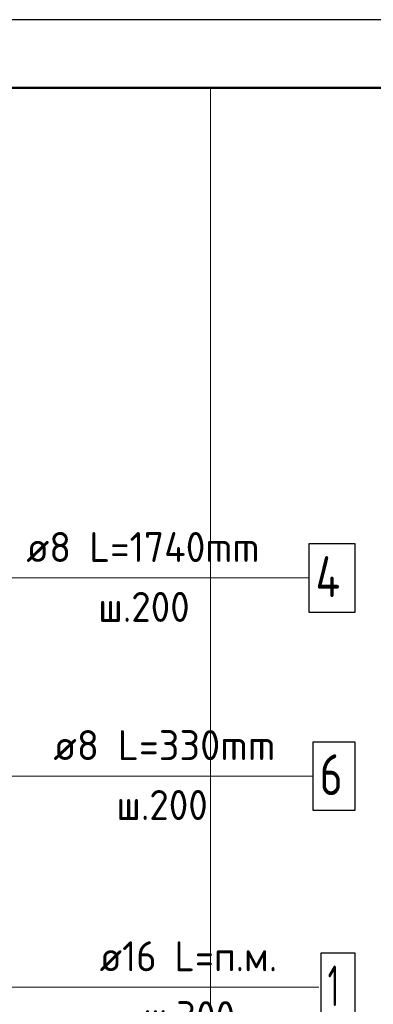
# Model space of a CAD drawing. Header units: millimetres. Extents: x 0 to 42000, y 0 to 29700.
# Tile 20 of 21: x 33622 to 36219, y 22467 to 29700. Entities that reach past the tile are written whole.
import ezdxf

# ---------------------------------------------------------------- set-up
doc = ezdxf.new("R2010")
doc.units = ezdxf.units.MM
for name, color, linetype, lineweight in [('S1 Продольная арматура', 52, 'Continuous', 25), ('Standard', 7, 'Continuous', 25), ('Затяжка', 52, 'Continuous', 25), ('Позиционная метка линия выноска', 7, 'Continuous', 13), ('Хомут', 52, 'Continuous', 25)]:
    doc.layers.add(name, color=color, linetype=linetype, lineweight=lineweight)
doc.styles.add('ISOCPEUR', font='txt')

msp = doc.modelspace()

# ---------------------------------------------------------------- linework, layer by layer
at = {"layer": 'S1 Продольная арматура', "color": 7, "linetype": 'Continuous', "lineweight": 25, "transparency": 33554687}
msp.add_lwpolyline([(35834.3, 22342.3), (36084.3, 22342.3), (36084.3, 22842.3), (35834.3, 22842.3), (35834.3, 22342.3)], dxfattribs=at)
at = {"layer": 'Standard', "color": 7, "linetype": 'Continuous', "lineweight": 25, "transparency": 33554687}
msp.add_lwpolyline([(0, 0), (42000, 0), (42000, 29700), (0, 29700), (0, 0)], close=True, dxfattribs=at)
at = {"layer": 'Standard', "color": 7, "linetype": 'Continuous', "lineweight": 50, "transparency": 33554687}
msp.add_lwpolyline([(2000, 29200), (41500, 29200), (41500, 500), (2000, 500), (2000, 29200)], close=True, dxfattribs=at)
at = {"layer": 'Standard', "color": 7, "linetype": 'Continuous', "lineweight": 13, "transparency": 33554687}
msp.add_lwpolyline([(41500, 29200), (23958.6, 29200), (23958.6, 9085.8), (41500, 9085.8), (41500, 29200)], dxfattribs=at)
at = {"layer": 'Standard', "color": 254, "linetype": 'Continuous', "lineweight": 18, "true_color": 0xc4c4ff, "transparency": 33554687}
msp.add_lwpolyline([(29776.5, 18778.4), (35022.4, 18778.4), (35022.4, 29200)], dxfattribs=at)
at = {"layer": 'Затяжка', "color": 7, "linetype": 'Continuous', "lineweight": 25, "transparency": 33554687}
msp.add_lwpolyline([(35774.3, 23893.4), (36084.3, 23893.4), (36084.3, 24393.4), (35774.3, 24393.4), (35774.3, 23893.4)], dxfattribs=at)
at = {"layer": 'Позиционная метка линия выноска', "color": 7, "linetype": 'Continuous', "lineweight": 13, "transparency": 33554687}
for p, q in [((35751, 25598.6), (32884.3, 25598.6)), ((32791, 22592.3), (35817.6, 22592.3))]:
    msp.add_line(p, q, dxfattribs=at)
msp.add_lwpolyline([(35777.6, 24143.4), (32291, 24143.4), (32291, 24476.8)], dxfattribs=at)
at = {"layer": 'Хомут', "color": 7, "linetype": 'Continuous', "lineweight": 25, "transparency": 33554687}
msp.add_lwpolyline([(35744.3, 25348.6), (36084.3, 25348.6), (36084.3, 25848.6), (35744.3, 25848.6), (35744.3, 25348.6)], dxfattribs=at)

# ---------------------------------------------------------------- texts
at = {"layer": 'S1 Продольная арматура', "color": 7, "linetype": 'Continuous', "lineweight": 13, "transparency": 33554687, "attachment_point": 7, "style": 'ISOCPEUR'}
for s, insert, char_height, width in [('\\W0.94;ø16 L=п.м. ', (34208.3, 22709.6), 220, 1599.141), ('\\W0.56;1', (35884.3, 22452.3), 300, 233.343), ('\\W0.95;ш.300 ', (34527.3, 22269.6), 220, 962.122)]:
    msp.add_mtext(s, dxfattribs=dict(at, insert=insert, char_height=char_height, width=width))
at = {"layer": 'Затяжка', "color": 7, "linetype": 'Continuous', "lineweight": 13, "transparency": 33554687, "attachment_point": 7, "style": 'ISOCPEUR'}
for s, insert, char_height, width in [('\\W0.98;ø8 L=330mm ', (33869, 24260.8), 220, 1888.522), ('\\W0.78;6', (35824.3, 24003.4), 300, 326.407), ('\\W0.95;ш.200 ', (34331, 23820.8), 220, 962.122)]:
    msp.add_mtext(s, dxfattribs=dict(at, insert=insert, char_height=char_height, width=width))
at = {"layer": 'Хомут', "color": 7, "linetype": 'Continuous', "lineweight": 13, "transparency": 33554687, "attachment_point": 7, "style": 'ISOCPEUR'}
for s, insert, char_height, width in [('\\W0.96;ø8 L=1740mm ', (33670.3, 25716), 220, 2018.394), ('\\W0.80;4', (35794.3, 25458.6), 300, 359.83), ('\\W0.95;ш.200 ', (34198.3, 25276), 220, 962.122)]:
    msp.add_mtext(s, dxfattribs=dict(at, insert=insert, char_height=char_height, width=width))

doc.saveas('drawing.dxf')
